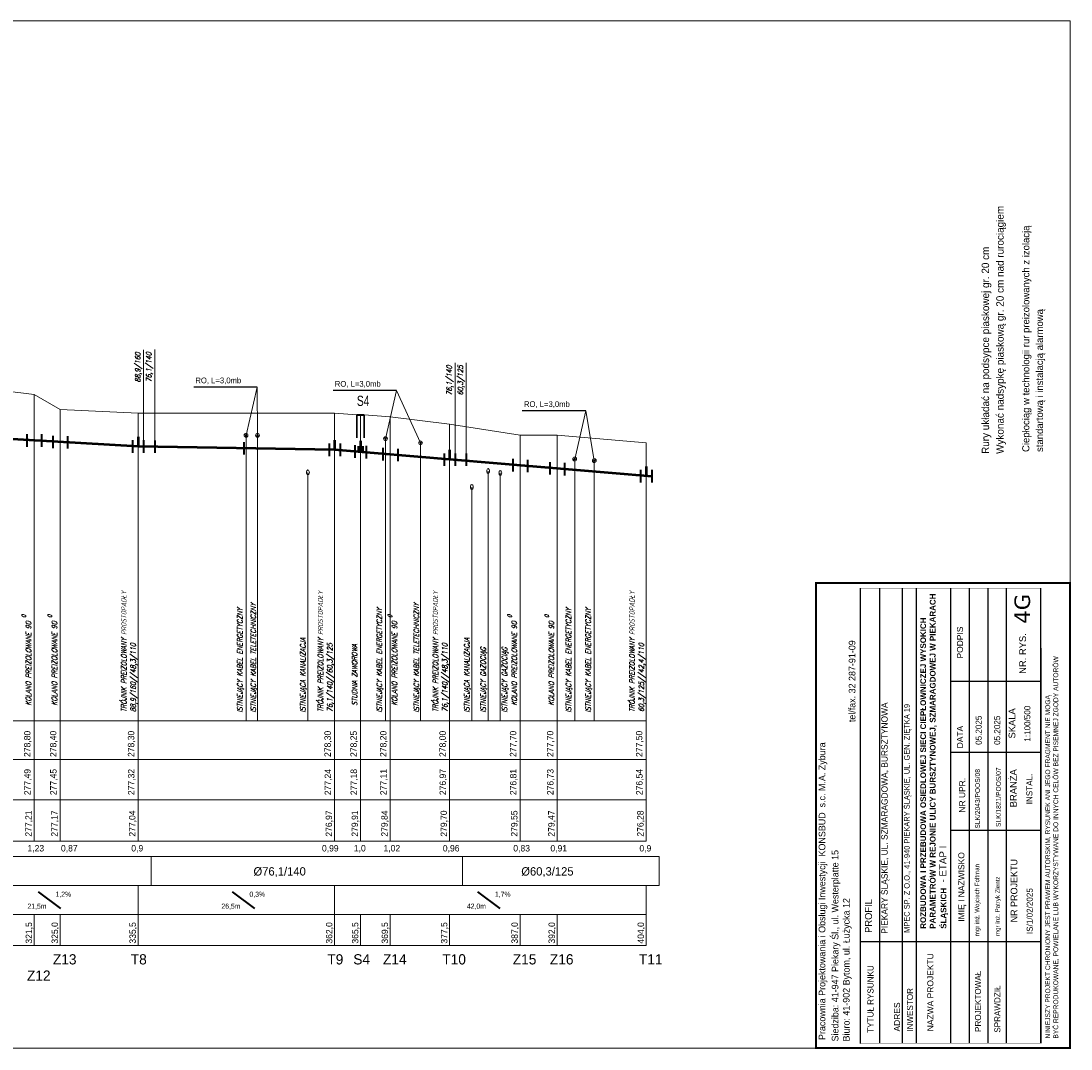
# Model space of a CAD drawing. Extents: x 6567519 to 6569315, y 5583523 to 5585607.
# Tile 52 of 67: x 6568496 to 6568779, y 5584427 to 5584705. Entities that reach past the tile are written whole.
import ezdxf

# ---------------------------------------------------------------- set-up
doc = ezdxf.new("R2010")
doc.units = 0
doc.linetypes.add('GAK', pattern=[3.5, 2, -0.7, 0.1, -0.7])
doc.linetypes.add('KOC', pattern=[2, 1.5, -0.5])
for name, color, linetype, lineweight in [('0-przyłącze', 7, 'CONTINUOUS', 50), ('monitorigng', 220, 'KOC', 30), ('pomocnicza', 140, 'CONTINUOUS', 30), ('siec', 7, 'GAK', 70), ('tekst', 2, 'CONTINUOUS', 20)]:
    doc.layers.add(name, color=color, linetype=linetype, lineweight=lineweight)
doc.layers.add('_D.OBRZEŻE', color=43, linetype='CONTINUOUS')
doc.layers.add('tabela', color=141, linetype='CONTINUOUS')
doc.styles.add('Opisy018', font='verdana.ttf', dxfattribs={"height": 20})
doc.styles.add('ULICA', font='SIMPLEX', dxfattribs={"width": 0.8, "oblique": 15.00003, "height": 1.25})

msp = doc.modelspace()

# ---------------------------------------------------------------- linework, layer by layer
at = {"layer": '0-przyłącze', "color": 0, "lineweight": 25}
for p, q in [((6568559.757, 5584605.987), (6568542.654, 5584605.985)), ((6568597.359, 5584605.066), (6568580.256, 5584605.065)), ((6568648.359, 5584599.593), (6568631.256, 5584599.592))]:
    msp.add_line(p, q, dxfattribs=at)
at = {"layer": '0-przyłącze', "color": 1, "linetype": 'ByBlock', "lineweight": 40}
for p, q in [((6568497.667, 5584593.237), (6568497.667, 5584589.878)), ((6568501.654, 5584593.231), (6568501.654, 5584589.873)), ((6568504.667, 5584592.83), (6568504.667, 5584589.471)), ((6568508.654, 5584592.743), (6568508.654, 5584589.384)), ((6568526.155, 5584591.609), (6568526.155, 5584588.251)), ((6568529.149, 5584591.612), (6568529.149, 5584588.254)), ((6568532.147, 5584591.562), (6568532.147, 5584588.203)), ((6568556.143, 5584591.154), (6568556.143, 5584587.796)), ((6568579.155, 5584590.709), (6568579.155, 5584587.351)), ((6568582.149, 5584590.712), (6568582.149, 5584587.354)), ((6568586.138, 5584590.274), (6568586.138, 5584586.916)), ((6568589.124, 5584590.108), (6568589.124, 5584586.75)), ((6568593.667, 5584589.557), (6568593.667, 5584586.199)), ((6568597.654, 5584589.301), (6568597.654, 5584585.943)), ((6568610.155, 5584588.089), (6568610.155, 5584584.731)), ((6568613.149, 5584588.092), (6568613.149, 5584584.733)), ((6568616.147, 5584588.042), (6568616.147, 5584584.683)), ((6568628.667, 5584586.599), (6568628.667, 5584583.241)), ((6568632.654, 5584586.343), (6568632.654, 5584582.984)), ((6568638.667, 5584585.754), (6568638.667, 5584582.395)), ((6568642.654, 5584585.497), (6568642.654, 5584582.139)), ((6568663.155, 5584583.609), (6568663.155, 5584580.251)), ((6568666.149, 5584583.612), (6568666.149, 5584580.254))]:
    msp.add_line(p, q, dxfattribs=at)
at = {"layer": '0-przyłącze', "color": 0, "lineweight": 20, "extrusion": (0, 0, -1)}
for centre in [(6568573.448, 5584582.959), (6568622.035, 5584583.32), (6568625.327, 5584582.8), (6568617.651, 5584579.012)]:
    msp.add_ellipse(centre, major_axis=(0, 0.646), ratio=0.5936938, dxfattribs=at)
at = {"layer": '_D.OBRZEŻE', "color": 0}
for p, q in [((6568722.468, 5584428.963), (6568722.468, 5584551.737)), ((6568727.666, 5584429), (6568727.666, 5584551.735)), ((6568733.802, 5584429.019), (6568733.802, 5584551.733)), ((6568737.581, 5584429.019), (6568737.581, 5584551.732)), ((6568746.836, 5584429.019), (6568746.836, 5584551.728)), ((6568751.836, 5584429.019), (6568751.836, 5584551.727)), ((6568756.836, 5584429.019), (6568756.836, 5584551.725)), ((6568761.836, 5584429.019), (6568761.836, 5584551.723)), ((6568771.089, 5584429.019), (6568771.089, 5584551.72)), ((6568771.089, 5584526.592), (6568746.836, 5584526.592)), ((6568771.089, 5584507.403), (6568746.836, 5584507.403)), ((6568771.089, 5584486.39), (6568746.836, 5584486.39)), ((6568771.089, 5584456.391), (6568722.468, 5584456.391))]:
    msp.add_line(p, q, dxfattribs=at)
for points, const_width in [([(6568710.468, 5584427.702), (6568710.468, 5584553.102), (6568778.941, 5584553.102), (6568778.941, 5584427.702)], 0.518), ([(6568722.442, 5584551.737), (6568722.442, 5584429.019), (6568771.239, 5584429.019), (6568771.162, 5584551.72)], 0.148)]:
    msp.add_lwpolyline(points, close=True, dxfattribs=dict(at, const_width=const_width))
at = {"layer": 'monitorigng', "color": 1, "linetype": 'ByBlock', "lineweight": 20}
for p, q in [((6568556.772, 5584515.959), (6568556.772, 5584592.959)), ((6568594.374, 5584515.959), (6568594.374, 5584592.039)), ((6568645.374, 5584515.959), (6568645.374, 5584586.566)), ((6568650.665, 5584515.959), (6568650.665, 5584586.125))]:
    msp.add_line(p, q, dxfattribs=at)
at = {"layer": 'monitorigng', "color": 40, "linetype": 'ByBlock', "lineweight": 20}
for p, q in [((6568559.847, 5584515.959), (6568559.847, 5584592.959)), ((6568603.824, 5584515.959), (6568603.824, 5584590.937))]:
    msp.add_line(p, q, dxfattribs=at)
at = {"layer": 'monitorigng', "color": 2, "linetype": 'ByBlock', "lineweight": 20}
for p, q in [((6568622.035, 5584515.959), (6568622.035, 5584583.32)), ((6568625.327, 5584515.959), (6568625.327, 5584582.8))]:
    msp.add_line(p, q, dxfattribs=at)
at = {"layer": 'monitorigng', "color": 44, "linetype": 'ByBlock', "lineweight": 20}
for p, q in [((6568573.448, 5584515.959), (6568573.448, 5584582.959)), ((6568617.651, 5584515.959), (6568617.651, 5584579.012))]:
    msp.add_line(p, q, dxfattribs=at)
at = {"layer": 'pomocnicza', "color": 0, "lineweight": 20}
for p, q in [((6568499.652, 5584483.498), (6568499.652, 5584515.959)), ((6568506.652, 5584483.498), (6568506.652, 5584515.959)), ((6568527.652, 5584483.498), (6568527.652, 5584515.959)), ((6568580.652, 5584483.498), (6568580.652, 5584515.959)), ((6568587.652, 5584483.498), (6568587.652, 5584515.959)), ((6568595.652, 5584483.498), (6568595.652, 5584515.959)), ((6568611.652, 5584483.498), (6568611.652, 5584515.959)), ((6568630.652, 5584483.498), (6568630.652, 5584515.959)), ((6568640.652, 5584483.498), (6568640.652, 5584515.959)), ((6568664.652, 5584483.498), (6568664.652, 5584515.959)), ((6568527.652, 5584455.345), (6568527.652, 5584471.541)), ((6568580.652, 5584455.345), (6568580.652, 5584471.541)), ((6568664.652, 5584455.345), (6568664.652, 5584471.541)), ((6568499.652, 5584455.345), (6568499.652, 5584463.721)), ((6568506.652, 5584455.345), (6568506.652, 5584463.721)), ((6568587.652, 5584455.345), (6568587.652, 5584463.721)), ((6568595.652, 5584455.345), (6568595.652, 5584463.721)), ((6568611.652, 5584455.345), (6568611.652, 5584463.721)), ((6568630.652, 5584455.345), (6568630.652, 5584463.721)), ((6568640.652, 5584455.345), (6568640.652, 5584463.721))]:
    msp.add_line(p, q, dxfattribs=at)
at = {"layer": 'siec', "linetype": 'ByBlock', "lineweight": 20}
for p, q in [((6568204.74, 5584704.702), (6568778.941, 5584704.702)), ((6568778.941, 5584704.702), (6568778.941, 5584427.702)), ((6568529.149, 5584591.485), (6568529.149, 5584616.017)), ((6568532.147, 5584591.037), (6568532.147, 5584616.064)), ((6568613.149, 5584587.965), (6568613.149, 5584612.496)), ((6568616.147, 5584587.517), (6568616.147, 5584612.544)), ((6568559.757, 5584605.987), (6568556.772, 5584592.959)), ((6568559.757, 5584605.987), (6568559.847, 5584592.959)), ((6568499.652, 5584603.959), (6568491.652, 5584604.959)), ((6568499.652, 5584515.959), (6568499.652, 5584603.959)), ((6568506.652, 5584599.959), (6568499.652, 5584603.959)), ((6568597.359, 5584605.066), (6568594.374, 5584592.039)), ((6568597.359, 5584605.066), (6568603.824, 5584590.937)), ((6568506.652, 5584515.959), (6568506.652, 5584599.959)), ((6568527.652, 5584598.959), (6568506.652, 5584599.959)), ((6568527.652, 5584515.959), (6568527.652, 5584598.959)), ((6568580.652, 5584598.959), (6568527.652, 5584598.959)), ((6568580.652, 5584515.959), (6568580.652, 5584598.959)), ((6568586.66, 5584598.459), (6568580.652, 5584598.959)), ((6568587.652, 5584515.959), (6568587.652, 5584598.459)), ((6568595.652, 5584597.959), (6568588.649, 5584598.459)), ((6568595.652, 5584515.959), (6568595.652, 5584597.959)), ((6568611.652, 5584595.959), (6568595.652, 5584597.959)), ((6568648.359, 5584599.593), (6568645.374, 5584586.566)), ((6568648.359, 5584599.593), (6568650.665, 5584586.125)), ((6568611.652, 5584515.959), (6568611.652, 5584595.959)), ((6568630.652, 5584592.959), (6568611.652, 5584595.959)), ((6568630.652, 5584515.959), (6568630.652, 5584592.959)), ((6568640.652, 5584592.959), (6568630.652, 5584592.959)), ((6568640.652, 5584515.959), (6568640.652, 5584592.959)), ((6568664.652, 5584590.959), (6568640.652, 5584592.959)), ((6568664.652, 5584515.959), (6568664.652, 5584590.959)), ((6568204.74, 5584427.702), (6568778.941, 5584427.702))]:
    msp.add_line(p, q, dxfattribs=at)
at = {"layer": 'siec', "color": 0, "linetype": 'ByBlock', "lineweight": 35}
for p, q in [((6568586.655, 5584592.313), (6568586.66, 5584598.459)), ((6568588.65, 5584592.313), (6568588.649, 5584598.459))]:
    msp.add_line(p, q, dxfattribs=at)
at = {"layer": 'siec', "color": 0, "linetype": 'ByBlock', "lineweight": 40}
msp.add_line((6568586.66, 5584598.459), (6568588.649, 5584598.459), dxfattribs=at)
at = {"layer": 'siec', "linetype": 'ByBlock', "lineweight": 50}
for p, q in [((6568527.652, 5584589.959), (6568484.652, 5584592.459)), ((6568527.652, 5584592.519), (6568527.652, 5584589.959)), ((6568580.652, 5584589.059), (6568527.652, 5584589.959)), ((6568580.652, 5584591.619), (6568580.652, 5584589.059)), ((6568666.149, 5584581.832), (6568580.652, 5584589.059)), ((6568611.652, 5584588.998), (6568611.652, 5584586.439)), ((6568664.652, 5584584.519), (6568664.652, 5584581.959))]:
    msp.add_line(p, q, dxfattribs=at)
at = {"layer": 'siec', "color": 0, "linetype": 'ByBlock', "lineweight": 50}
for p, q in [((6568587.096, 5584590.052), (6568587.096, 5584588.514)), ((6568587.652, 5584591.495), (6568587.652, 5584588.467)), ((6568588.148, 5584590.067), (6568588.148, 5584588.425))]:
    msp.add_line(p, q, dxfattribs=at)
at = {"layer": 'siec', "color": 0, "linetype": 'ByBlock', "lineweight": 20}
for p, q in [((6568531.152, 5584471.541), (6568531.152, 5584479.387)), ((6568615.152, 5584471.541), (6568615.152, 5584479.387)), ((6568668.152, 5584471.541), (6568668.152, 5584479.387))]:
    msp.add_line(p, q, dxfattribs=at)
at = {"layer": 'siec', "linetype": 'Continuous', "lineweight": 20}
for centre in [(6568556.772, 5584592.959), (6568559.847, 5584592.959), (6568594.374, 5584592.039), (6568603.824, 5584590.937), (6568645.374, 5584586.566), (6568650.665, 5584586.125)]:
    msp.add_circle(centre, 0.508, dxfattribs=at)
at = {"layer": 'siec', "linetype": 'ByBlock', "lineweight": 20}
for centre in [(6568556.772, 5584592.959), (6568559.847, 5584592.959), (6568594.374, 5584592.039), (6568603.824, 5584590.937), (6568645.374, 5584586.566), (6568650.665, 5584586.125)]:
    msp.add_circle(centre, 0.216, dxfattribs=at)
at = {"layer": 'tabela', "color": 0, "linetype": 'ByBlock', "lineweight": 20}
for p, q in [((6568224.998, 5584515.959), (6568664.652, 5584515.959)), ((6568224.998, 5584505.552), (6568664.652, 5584505.552)), ((6568224.998, 5584494.691), (6568664.652, 5584494.691)), ((6568224.998, 5584494.691), (6568664.652, 5584494.691)), ((6568224.998, 5584483.498), (6568664.652, 5584483.498)), ((6568224.998, 5584479.387), (6568668.152, 5584479.387)), ((6568224.998, 5584471.541), (6568668.152, 5584471.541)), ((6568224.998, 5584471.541), (6568668.152, 5584471.541)), ((6568224.998, 5584471.541), (6568668.152, 5584471.541)), ((6568224.998, 5584463.721), (6568664.652, 5584463.721)), ((6568224.998, 5584463.721), (6568664.652, 5584463.721)), ((6568224.998, 5584455.345), (6568664.652, 5584455.345))]:
    msp.add_line(p, q, dxfattribs=at)
at = {"layer": 'tekst', "color": 0, "linetype": 'ByBlock', "lineweight": 40}
for p, q in [((6568500.733, 5584469.821), (6568506.727, 5584465.333)), ((6568553.031, 5584469.821), (6568559.025, 5584465.333)), ((6568619.215, 5584469.821), (6568625.209, 5584465.333))]:
    msp.add_line(p, q, dxfattribs=at)

# ---------------------------------------------------------------- texts
at = {"layer": '_D.OBRZEŻE', "color": 0, "attachment_point": 1, "rotation": 90}
for s, insert, char_height, width in [('{\\fArial|b1|i0|c238|p34;\\H0.819x;ROZBUDOWA I PRZEBUDOWA OSIEDLOWEJ SIECI CIEPŁOWNICZEJ WYSOKICH PARAMETRÓW W REJONIE ULICY BURSZTYNOWEJ, SZMARAGDOWEJ W PIEKARACH ŚLĄSKICH\\fArial|b0|i0|c238|p34;\\H1.221x; \\H1x; - ETAP I\\P\\H1x; }', (6568738.564, 5584459.868), 1.88431, 95.17216), ('{\\H0.8612x; tel/fax. 32 287-91-09}\\P ', (6568719.276, 5584514.925), 2.09, 63.97006), ('{\\fArial|b0|i0|c238|p34;\\Q0;PODPIS}', (6568748.444, 5584532.759), 1.6325, 47.38523), ('{\\fArial|b0|i0|c238|p34;\\Q0;NR. RYS.}', (6568765.243, 5584528.607), 1.81389, 47.38523), (' NINIEJSZY PROJEKT CHRONIONY JEST PRAWEM AUTORSKIM, RYSUNEK ANI JEGO FRAGMENT NIE MOGĄ\\P BYĆ REPRODUKOWANE, POWIELANE LUB WYKORZYSTYWANE DO INNYCH CELÓW BEZ PISEMNEJ ZGODY AUTORÓW', (6568772.278, 5584429.756), 1.3, 144.97931), ('PIEKARY ŚLĄSKIE, UL. SZMARAGDOWA, BURSZTYNOWA', (6568728.074, 5584458.529), 1.6929, 91.89273), ('MPEC SP. Z O.O., 41-940 PIEKARY ŚLĄSKIE, UL. GEN. ZIĘTKA 19', (6568734.198, 5584458.762), 1.5, 103.19293), ('{\\fArial|b0|i0|c238|p34;\\Q0;SKALA}', (6568762.37, 5584511.179), 1.81389, 47.38523), ('05.2025', (6568753.471, 5584509.464), 1.6325, 47.38523), ('05.2025', (6568758.471, 5584509.464), 1.6325, 47.38523), ('^I  1:100/500', (6568766.607, 5584502.585), 1.6325, 47.38523), ('Pracownia Projektowania i Obsługi Inwestycji  KONSBUD  s.c. M.A. Zybura{\\Q15;              }', (6568711.17, 5584429.874), 1.8, 562.17756), ('{\\fArial|b0|i0|c238|p34;\\Q0;DATA}', (6568748.444, 5584508.535), 1.6325, 47.38523), ('SLK/2043/POOS/08', (6568753.349, 5584486.885), 1.3, 45.01597), ('SLK/1821/POOS/07', (6568758.98, 5584487.313), 1.3, 45.01597), ('{\\fArial|b0|i0|c238|p34;\\Q0;BRANŻA}', (6568762.746, 5584492.64), 1.81389, 47.38523), ('{\\fArial|b0|i0|c238|p34;NR UPR.}', (6568749.033, 5584491.195), 1.6325, 47.38523), ('^IINSTAL.', (6568767.158, 5584486.917), 1.6325, 47.38523), ('Siedziba: 41-947 Piekary Śl., ul. Westerplatte 15\\PBiuro: 41-902 Bytom, ul. Łużycka 12', (6568714.696, 5584429.481), 1.8, 96.14539), ('{\\fArial|b0|i0|c238|p34;\\Q0;IMIĘ I NAZWISKO}', (6568748.819, 5584461.785), 1.6325, 47.38523), ('mgr inż. Wojciech Foltman', (6568753.249, 5584457.833), 1.2, 47.38523), ('NR PROJEKTU', (6568762.921, 5584461.579), 1.81389, 47.38523), ('mgr inż. Patryk Zientz', (6568758.792, 5584457.92), 1.2, 47.38523), ('\\A1;    IS/1/02/2025', (6568767.245, 5584456.02), 1.6325, 47.38523), ('PROFIL', (6568723.648, 5584458.767), 1.881, 95.48536), ('{\\fArial|b0|i0|c238|p34;NAZWA PROJEKTU}', (6568740.462, 5584432.234), 1.6325, 47.38523), ('TYTUŁ RYSUNKU', (6568724.317, 5584431.837), 1.6325, 47.38523), ('PROJEKTOWAŁ', (6568753.298, 5584432.051), 1.6325, 47.38523), ('SPRAWDZIŁ', (6568758.534, 5584431.842), 1.6325, 47.38523), ('INWESTOR', (6568734.96, 5584432.118), 1.6325, 47.38523), ('{\\fArial|b0|i0|c238|p34;ADRES }', (6568731.469, 5584432.162), 1.6325, 47.38523)]:
    msp.add_mtext(s, dxfattribs=dict(at, insert=insert, char_height=char_height, width=width))
at = {"layer": '_D.OBRZEŻE', "color": 0, "insert": (6568763.961, 5584542.133), "char_height": 4.18, "width": 6.8401, "attachment_point": 1, "rotation": 90, "style": 'Opisy018'}
msp.add_mtext('4G', dxfattribs=at)
at = {"layer": 'pomocnicza', "lineweight": 20}
for s, height, p in [('Wykonać nadsypkę piaskową gr. 20 cm nad rurociągiem', 2, (6568761.046, 5584587.946)), ('Ciepłociąg w technologii rur preizolowanych z izolacją', 1.92, (6568767.972, 5584588.461)), ('Rury układać na podsypce piaskowej gr. 20 cm', 2, (6568757.121, 5584587.946)), ('standartową i instalacją alarmową ', 1.92, (6568771.663, 5584588.472))]:
    msp.add_text(s, height=height, rotation=90, dxfattribs=at).set_placement(p)
at = {"layer": 'pomocnicza', "color": 0, "linetype": 'ByBlock', "lineweight": 20, "style": 'ULICA', "oblique": 15.00003, "width": 0.8}
for s, height, p in [('88,9/160', 1.4, (6568528.249, 5584607.203)), ('76,1/140', 1.4, (6568531.249, 5584607.25)), ('76,1/140', 1.4, (6568612.249, 5584603.683)), ('60,3/125', 1.4, (6568615.249, 5584603.73)), ('TRÓJNIK PREIZOLOWANY PROSTOPADŁY', 1.4, (6568524.532, 5584518.318)), ('TRÓJNIK PREIZOLOWANY PROSTOPADŁY', 1.4, (6568577.532, 5584518.318)), ('TRÓJNIK PREIZOLOWANY PROSTOPADŁY', 1.4, (6568608.532, 5584518.318)), ('TRÓJNIK PREIZOLOWANY PROSTOPADŁY', 1.4, (6568661.532, 5584518.318)), ('0', 1.12, (6568497.412, 5584543.731)), ('0', 1.12, (6568504.412, 5584543.731)), ('ISTNIEJĄCY KABEL ENERGETYCZNY', 1.4, (6568555.805, 5584518.126)), ('ISTNIEJĄCY KABEL TELETECHNICZNY', 1.4, (6568559.42, 5584518.126)), ('ISTNIEJĄCY KABEL ENERGETYCZNY', 1.4, (6568593.407, 5584518.126)), ('0', 1.12, (6568596.132, 5584543.731)), ('ISTNIEJĄCY KABEL TELETECHNICZNY', 1.4, (6568603.397, 5584518.126)), ('0', 1.12, (6568628.412, 5584543.731)), ('0', 1.12, (6568638.412, 5584543.731)), ('ISTNIEJĄCY KABEL ENERGETYCZNY', 1.4, (6568644.407, 5584518.126)), ('ISTNIEJĄCY KABEL ENERGETYCZNY', 1.4, (6568649.698, 5584518.126)), ('KOLANO PREIZOLOWANE 90', 1.4, (6568498.797, 5584520.017)), ('KOLANO PREIZOLOWANE 90', 1.4, (6568505.797, 5584520.017)), ('KOLANO PREIZOLOWANE 90', 1.4, (6568597.516, 5584520.017)), ('KOLANO PREIZOLOWANE 90', 1.4, (6568629.797, 5584520.017)), ('KOLANO PREIZOLOWANE 90', 1.4, (6568639.797, 5584520.017)), ('ISTNIEJĄCA KANALIZACJA', 1.4, (6568572.772, 5584518.126)), ('STUDNIA ZAWOROWA', 1.4, (6568586.74, 5584520.017)), ('ISTNIEJĄCA KANALIZACJA', 1.4, (6568616.974, 5584518.126)), ('ISTNIEJĄCY GAZOCIĄG', 1.4, (6568621.383, 5584518.126)), ('ISTNIEJĄCY GAZOCIĄG', 1.4, (6568627.171, 5584518.126)), ('88,9/160//48,3/110', 1.4, (6568527.053, 5584518.318)), ('76,1/140//60,3/125', 1.4, (6568580.053, 5584518.318)), ('76,1/140//48,3/110', 1.4, (6568611.053, 5584518.318)), ('60,3/125//42,4/110', 1.4, (6568664.053, 5584518.318))]:
    msp.add_text(s, height=height, rotation=90, dxfattribs=at).set_placement(p)
at = {"layer": 'tekst', "color": 141, "lineweight": 20}
for p in [(6568543.099, 5584606.991), (6568580.701, 5584606.071), (6568631.701, 5584600.598)]:
    msp.add_text('RO, L=3,0mb', height=1.54829, dxfattribs=at).set_placement(p)
at = {"layer": 'tekst', "color": 0, "lineweight": 20}
for s, height, width, p in [('S4', 2.7648, 0.75, (6568586.647, 5584600.891)), ('1,2%%%', 1.38, 0.8, (6568505.392, 5584468.494)), ('0,3%%%', 1.38, 0.8, (6568557.69, 5584468.494)), ('1,7%%%', 1.38, 0.8, (6568623.873, 5584468.494)), ('21,5m', 1.38, 0.8, (6568497.833, 5584465.275)), ('26,5m', 1.38, 0.8, (6568550.131, 5584465.275)), ('42,0m', 1.38, 0.8, (6568616.315, 5584465.275))]:
    msp.add_text(s, height=height, dxfattribs=dict(at, width=width)).set_placement(p)
for s, p in [('278,80', (6568498.628, 5584506.204)), ('278,40', (6568505.628, 5584506.204)), ('278,30', (6568526.628, 5584506.204)), ('278,30', (6568579.628, 5584506.204)), ('278,25', (6568586.628, 5584506.204)), ('278,20', (6568594.628, 5584506.204)), ('278,00', (6568610.628, 5584506.204)), ('277,70', (6568629.628, 5584506.204)), ('277,70', (6568639.628, 5584506.204)), ('277,50', (6568663.628, 5584506.204)), ('277,49', (6568498.672, 5584495.911)), ('277,45', (6568505.672, 5584495.911)), ('277,32', (6568526.672, 5584495.911)), ('277,24', (6568579.672, 5584495.911)), ('277,18', (6568586.672, 5584495.911)), ('277,11', (6568594.672, 5584495.911)), ('276,97', (6568610.672, 5584495.911)), ('276,81', (6568629.672, 5584495.911)), ('276,73', (6568639.672, 5584495.911)), ('276,54', (6568663.672, 5584495.911)), ('277,21', (6568498.949, 5584484.718)), ('277,17', (6568505.949, 5584484.718)), ('277,04', (6568526.949, 5584484.718)), ('276,97', (6568579.949, 5584484.718)), ('279,91', (6568586.949, 5584484.718)), ('279,84', (6568594.949, 5584484.718)), ('279,70', (6568610.949, 5584484.718)), ('279,55', (6568629.949, 5584484.718)), ('279,47', (6568639.949, 5584484.718)), ('276,28', (6568663.949, 5584484.718)), ('321,5', (6568499.051, 5584455.869)), ('325,0', (6568506.051, 5584455.869)), ('335,5', (6568527.051, 5584455.869)), ('362,0', (6568580.051, 5584455.869)), ('365,5', (6568587.051, 5584455.869)), ('369,5', (6568595.051, 5584455.869)), ('377,5', (6568611.051, 5584455.869)), ('387,0', (6568630.051, 5584455.869)), ('392,0', (6568640.051, 5584455.869)), ('404,0', (6568664.051, 5584455.869))]:
    msp.add_text(s, height=1.728, rotation=90, dxfattribs=at).set_placement(p)
for s, height, p in [('1,23', 1.728, (6568497.829, 5584480.722)), ('0,87', 1.728, (6568506.86, 5584480.722)), ('0,9', 1.728, (6568525.829, 5584480.722)), ('0,99', 1.728, (6568577.23, 5584480.722)), ('1,0', 1.728, (6568585.829, 5584480.722)), ('1,02', 1.728, (6568593.829, 5584480.722)), ('0,96', 1.728, (6568609.829, 5584480.722)), ('0,83', 1.728, (6568628.829, 5584480.722)), ('0,91', 1.728, (6568638.829, 5584480.722)), ('0,9', 1.728, (6568662.829, 5584480.722)), ('%%C76,1/140', 2.2574, (6568558.78, 5584474.22)), ('%%C60,3/125', 2.2574, (6568630.976, 5584474.22)), ('Z13', 2.7648, (6568504.684, 5584450.246)), ('T8', 2.7648, (6568525.684, 5584450.246)), ('T9', 2.7648, (6568578.684, 5584450.246)), ('S4', 2.7648, (6568585.684, 5584450.246)), ('Z14', 2.7648, (6568593.684, 5584450.246)), ('T10', 2.7648, (6568609.684, 5584450.246)), ('Z15', 2.7648, (6568628.684, 5584450.246)), ('Z16', 2.7648, (6568638.684, 5584450.246)), ('T11', 2.7648, (6568662.684, 5584450.246)), ('Z12', 2.7648, (6568497.684, 5584445.851))]:
    msp.add_text(s, height=height, dxfattribs=at).set_placement(p)

doc.saveas('drawing.dxf')
